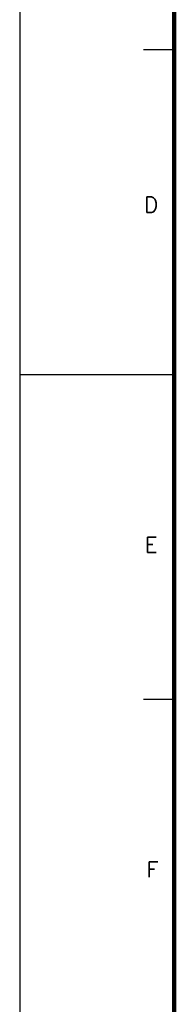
# Model space of a CAD drawing. Header units: millimetres. Extents: x 335 to 739279, y -1 to 84.
# Tile 148 of 244: x 335.33 to 337.83, y 52.37 to 68.31. Entities that reach past the tile are written whole.
import ezdxf

# ---------------------------------------------------------------- set-up
doc = ezdxf.new("R2010")
doc.units = ezdxf.units.MM
doc.header["$MEASUREMENT"] = 0
doc.layers.add('Margem', color=4, linetype='Continuous')
doc.styles.add('ROMANS', font='ROMANS')

msp = doc.modelspace()

# ---------------------------------------------------------------- linework, layer by layer
at = {"layer": 'Margem', "color": 1}
for p, q in [((335.334, 83.587), (335.334, -0.513)), ((337.834, 67.818), (337.334, 67.818)), ((337.834, 62.562), (335.334, 62.562)), ((337.834, 57.306), (337.334, 57.306))]:
    msp.add_line(p, q, dxfattribs=at)
at = {"layer": 'Margem', "lineweight": 100}
msp.add_line((337.834, 0.487), (337.834, 82.587), dxfattribs=at)

# ---------------------------------------------------------------- texts
at = {"layer": 'Margem', "color": 1, "char_height": 0.25, "attachment_point": 8, "line_spacing_factor": 0.798, "style": 'ROMANS'}
for s, insert, width in [('D', (337.461, 65.188), 0.9601), ('E', (337.461, 59.684), 0.88874), ('F', (337.484, 54.428), 0.81089)]:
    msp.add_mtext(s, dxfattribs=dict(at, insert=insert, width=width))

doc.saveas('drawing.dxf')
